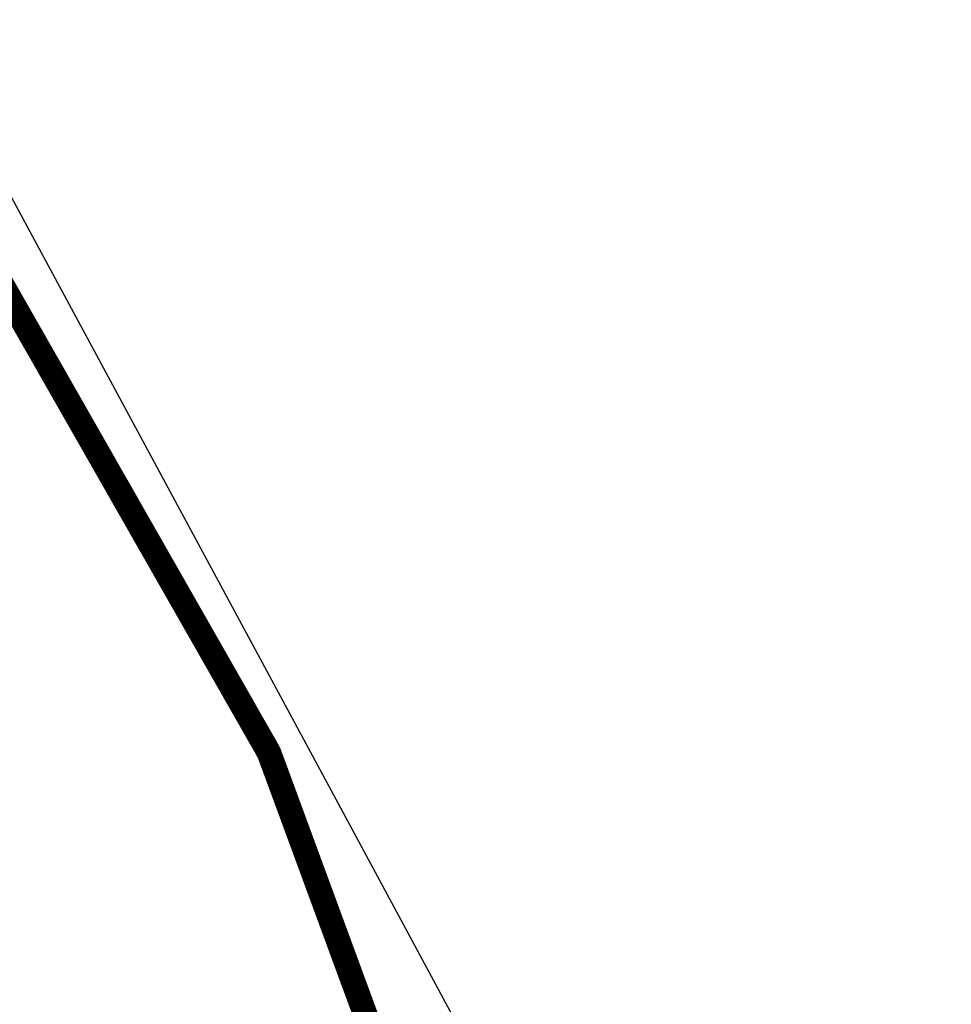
# Model space of a CAD drawing. Header units: metres. Extents: x 149734 to 159069, y 372625 to 380601.
# Tile 6 of 30: x 157291 to 157329, y 375661 to 375701. Entities that reach past the tile are written whole.
import ezdxf

# ---------------------------------------------------------------- set-up
doc = ezdxf.new("R2010")
doc.units = ezdxf.units.M
doc.header["$MEASUREMENT"] = 0
doc.layers.add('Beeklopen 1900', color=6, linetype='Continuous')
doc.layers.add('waterlopen', color=7, linetype='Continuous', true_color=0x5291a5)

msp = doc.modelspace()

# ---------------------------------------------------------------- linework, layer by layer
at = {"layer": 'Beeklopen 1900'}
msp.add_lwpolyline([(157329.1867783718, 375622.6985802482), (157329.1640250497, 375622.7408199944), (157324.1014136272, 375632.1391584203), (157318.3312913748, 375642.8509348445), (157311.9627011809, 375654.6737197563), (157305.1046859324, 375667.4050836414), (157290.3565518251, 375694.7838302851), (157259.7850700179, 375751.5373727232)], dxfattribs=at)
at = {"layer": 'waterlopen', "const_width": 1}
msp.add_lwpolyline([(157285.826902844, 375698.4365017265), (157301.0181810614, 375671.7914819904), (157301.2076414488, 375671.4642322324), (157301.3454308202, 375671.2058771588), (157306.4953085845, 375657.2030322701), (157306.8053346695, 375654.5505868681)], dxfattribs=at)

doc.saveas('drawing.dxf')
